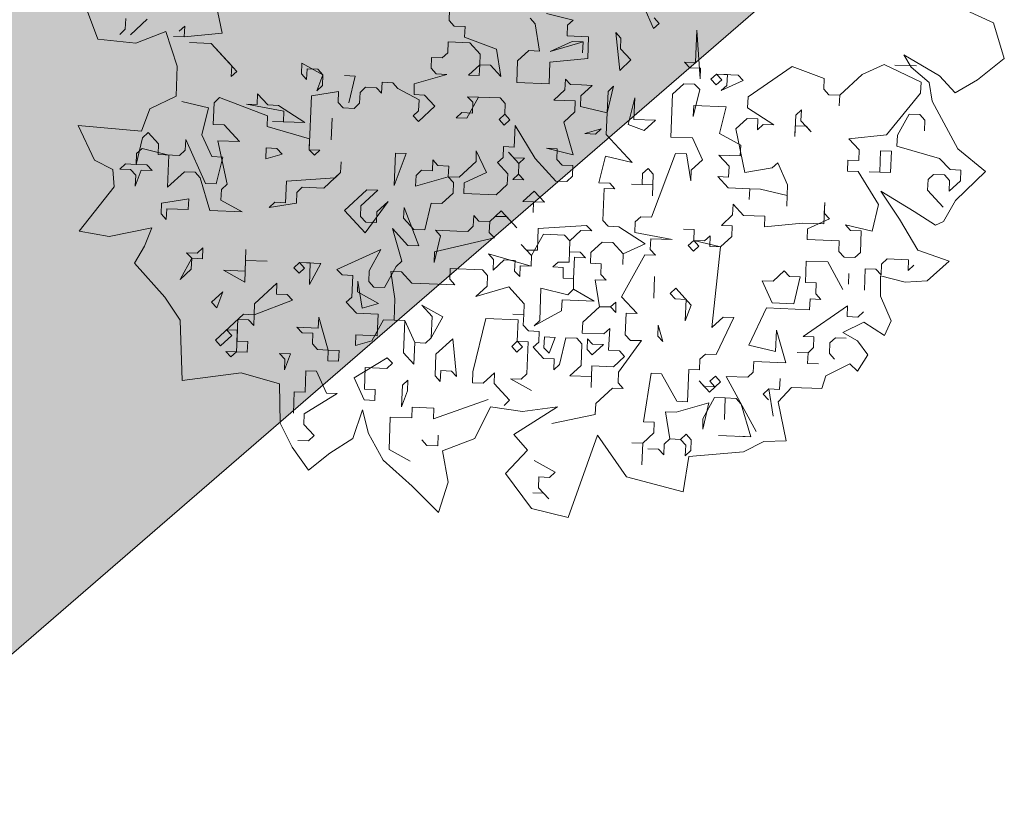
# Model space of a CAD drawing. Header units: metres. Extents: x -228 to 168, y -124 to 293.
# Tile 129 of 256: x 96.8 to 106.9, y 13.48 to 21.55. Entities that reach past the tile are written whole.
import ezdxf

# ---------------------------------------------------------------- set-up
doc = ezdxf.new("R2010")
doc.units = ezdxf.units.M
doc.header["$MEASUREMENT"] = 0
doc.layers.add('Bepflanzung.3 _ UMGEBUNG', color=7, linetype='Continuous')
doc.layers.add('Parzellen.3 _ UMGEBUNG', color=7, linetype='Continuous')

msp = doc.modelspace()

# ---------------------------------------------------------------- hatches: boundary and pattern name
at = {"layer": 'Parzellen.3 _ UMGEBUNG', "linetype": 'Continuous', "lineweight": 18, "true_color": 0xfafafa}
msp.add_hatch(color=7, dxfattribs=at).paths.add_polyline_path([(47.694, 42.785), (30.173, 58.442), (19.617, 46.778), (37.196, 30.916), (40.292, 34.516), (92.887, 11.728), (105.132, 22.32), (105.798, 26.383), (50.814, 46.449)])

# ---------------------------------------------------------------- linework, layer by layer
at = {"layer": 'Bepflanzung.3 _ UMGEBUNG', "color": 33, "linetype": 'Continuous', "lineweight": 18, "true_color": 0xa89c73}
for p, q in [((97.407, 21.87), (97.602, 21.349)), ((98.878, 21.41), (98.785, 21.856)), ((101.209, 21.65), (101.204, 21.539)), ((102.202, 21.61), (102.476, 21.544)), ((103.301, 21.456), (103.2, 21.682)), ((106.785, 21.516), (106.509, 21.643)), ((97.884, 21.449), (97.888, 21.56)), ((98.109, 21.551), (97.937, 21.392)), ((101.204, 21.539), (101.257, 21.482)), ((102.087, 21.504), (102.034, 21.562)), ((102.132, 21.226), (102.087, 21.504)), ((102.476, 21.544), (102.418, 21.491)), ((103.359, 21.509), (103.301, 21.456)), ((103.306, 21.567), (103.359, 21.509)), ((106.897, 21.148), (106.785, 21.516)), ((97.827, 21.396), (97.884, 21.449)), ((97.992, 21.305), (98.299, 21.425)), ((98.299, 21.425), (98.417, 21.071)), ((98.436, 21.428), (98.493, 21.481)), ((98.493, 21.481), (98.489, 21.37)), ((98.489, 21.37), (98.878, 21.41)), ((101.257, 21.482), (101.368, 21.478)), ((101.368, 21.478), (101.363, 21.367)), ((102.418, 21.491), (102.414, 21.381)), ((102.913, 21.417), (102.966, 21.359)), ((102.953, 21.028), (102.913, 21.417)), ((103.73, 21.108), (103.743, 21.439)), ((103.743, 21.439), (103.778, 20.94)), ((97.602, 21.349), (97.992, 21.305)), ((98.489, 21.37), (98.379, 21.375)), ((98.763, 21.304), (98.542, 21.313)), ((98.542, 21.313), (98.763, 21.304)), ((98.975, 21.075), (98.763, 21.304)), ((98.763, 21.304), (99.028, 21.017)), ((101.195, 21.319), (101.191, 21.208)), ((101.416, 21.31), (101.195, 21.319)), ((101.363, 21.367), (101.69, 21.244)), ((101.522, 21.195), (101.416, 21.31)), ((102.242, 21.222), (102.467, 21.324)), ((102.577, 21.319), (102.242, 21.222)), ((102.414, 21.381), (102.635, 21.372)), ((102.467, 21.324), (102.577, 21.319)), ((102.577, 21.319), (102.573, 21.209)), ((102.573, 21.209), (102.577, 21.319)), ((102.635, 21.372), (102.626, 21.151)), ((102.966, 21.359), (102.962, 21.249)), ((101.191, 21.208), (101.134, 21.155)), ((101.69, 21.244), (101.734, 20.966)), ((101.906, 21.125), (102.021, 21.231)), ((102.021, 21.231), (102.132, 21.226)), ((102.962, 21.249), (103.068, 21.134)), ((99.69, 20.991), (99.694, 21.102)), ((99.694, 21.102), (99.911, 20.982)), ((101.023, 21.16), (101.019, 21.049)), ((101.134, 21.155), (101.023, 21.16)), ((101.518, 21.085), (101.522, 21.195)), ((101.898, 20.904), (101.906, 21.125)), ((102.238, 21.112), (102.229, 20.891)), ((102.626, 21.151), (102.238, 21.112)), ((103.068, 21.134), (102.953, 21.028)), ((103.672, 21.055), (103.619, 21.112)), ((103.619, 21.112), (103.73, 21.108)), ((105.941, 21.059), (105.868, 21.186)), ((105.868, 21.186), (106.232, 20.97)), ((106.621, 20.932), (106.897, 21.148)), ((98.417, 21.071), (98.404, 20.762)), ((98.97, 20.964), (98.975, 21.075)), ((99.028, 21.017), (98.97, 20.964)), ((99.747, 21.044), (99.743, 20.934)), ((99.858, 21.04), (99.747, 21.044)), ((99.911, 20.982), (99.858, 21.04)), ((101.019, 21.049), (101.072, 20.992)), ((101.403, 20.979), (101.518, 21.085)), ((101.518, 21.085), (101.514, 20.974)), ((101.628, 21.08), (101.518, 21.085)), ((101.734, 20.966), (101.628, 21.08)), ((103.783, 21.05), (103.672, 21.055)), ((103.778, 20.94), (103.783, 21.05)), ((104.723, 21.069), (104.269, 20.755)), ((105.05, 20.945), (104.723, 21.069)), ((105.664, 21.087), (105.439, 20.985)), ((106.043, 20.906), (105.664, 21.087)), ((105.995, 21.074), (105.774, 21.082)), ((106.128, 20.905), (105.941, 21.059)), ((99.743, 20.934), (99.69, 20.991)), ((99.911, 20.982), (99.849, 20.819)), ((99.906, 20.872), (99.911, 20.982)), ((100.132, 20.974), (100.242, 20.969)), ((100.242, 20.969), (100.132, 20.974)), ((100.242, 20.969), (100.176, 20.696)), ((100.176, 20.696), (100.242, 20.969)), ((100.519, 20.906), (100.511, 20.793)), ((100.626, 20.899), (100.519, 20.906)), ((100.679, 20.842), (100.626, 20.899)), ((101.182, 20.987), (100.847, 20.89)), ((101.072, 20.992), (101.182, 20.987)), ((101.514, 20.974), (101.403, 20.979)), ((102.229, 20.891), (101.898, 20.904)), ((102.392, 20.829), (102.397, 20.939)), ((102.397, 20.939), (102.45, 20.882)), ((103.889, 20.936), (103.946, 20.989)), ((103.942, 20.878), (103.889, 20.936)), ((103.999, 20.931), (103.942, 20.878)), ((104.057, 20.984), (103.946, 20.989)), ((103.946, 20.989), (103.999, 20.931)), ((103.946, 20.989), (104.167, 20.98)), ((104.22, 20.923), (103.995, 20.821)), ((104.052, 20.874), (104.057, 20.984)), ((104.167, 20.98), (104.22, 20.923)), ((105.046, 20.835), (105.05, 20.945)), ((105.439, 20.985), (105.209, 20.773)), ((106.039, 20.795), (106.043, 20.906)), ((106.157, 20.713), (106.128, 20.905)), ((106.232, 20.97), (106.394, 20.797)), ((106.394, 20.797), (106.621, 20.932)), ((100.07, 20.81), (99.792, 20.766)), ((99.849, 20.819), (99.906, 20.872)), ((100.065, 20.7), (100.07, 20.81)), ((100.291, 20.802), (100.286, 20.691)), ((100.348, 20.855), (100.291, 20.802)), ((100.458, 20.85), (100.348, 20.855)), ((100.511, 20.793), (100.458, 20.85)), ((100.898, 20.725), (100.679, 20.842)), ((100.847, 20.89), (100.845, 20.782)), ((102.277, 20.723), (102.392, 20.829)), ((102.45, 20.882), (102.56, 20.878)), ((102.67, 20.873), (102.556, 20.767)), ((102.56, 20.878), (102.67, 20.873)), ((102.891, 20.865), (102.825, 20.591)), ((102.825, 20.591), (102.834, 20.812)), ((102.834, 20.812), (102.891, 20.865)), ((103.611, 20.891), (103.496, 20.785)), ((103.721, 20.887), (103.611, 20.891)), ((103.708, 20.556), (103.774, 20.83)), ((103.774, 20.83), (103.721, 20.887)), ((103.995, 20.821), (104.052, 20.874)), ((105.099, 20.777), (105.046, 20.835)), ((98.404, 20.762), (98.137, 20.632)), ((98.737, 20.642), (98.463, 20.708)), ((98.851, 20.748), (98.794, 20.695)), ((99.341, 20.563), (98.851, 20.748)), ((99.235, 20.677), (99.24, 20.788)), ((99.24, 20.788), (99.346, 20.673)), ((99.792, 20.766), (99.77, 20.214)), ((100.119, 20.643), (100.065, 20.7)), ((100.845, 20.782), (100.953, 20.775)), ((100.891, 20.612), (100.898, 20.725)), ((100.953, 20.775), (101.059, 20.661)), ((101.505, 20.754), (101.386, 20.537)), ((101.447, 20.701), (101.394, 20.758)), ((101.394, 20.758), (101.726, 20.745)), ((101.443, 20.59), (101.447, 20.701)), ((101.726, 20.745), (101.505, 20.754)), ((101.726, 20.745), (101.779, 20.687)), ((101.779, 20.687), (101.726, 20.745)), ((102.498, 20.714), (102.277, 20.723)), ((102.494, 20.604), (102.498, 20.714)), ((102.556, 20.767), (102.551, 20.657)), ((103.041, 20.472), (103.107, 20.746)), ((103.107, 20.746), (103.099, 20.525)), ((103.496, 20.785), (103.479, 20.344)), ((104.269, 20.755), (104.264, 20.645)), ((105.209, 20.773), (105.099, 20.777)), ((105.209, 20.773), (105.205, 20.663)), ((105.205, 20.663), (105.209, 20.773)), ((105.69, 20.367), (106.039, 20.795)), ((106.419, 20.222), (106.157, 20.713)), ((98.137, 20.632), (98.049, 20.404)), ((98.67, 20.368), (98.737, 20.642)), ((98.794, 20.695), (98.785, 20.474)), ((99.509, 20.611), (99.125, 20.682)), ((99.125, 20.682), (99.235, 20.677)), ((99.346, 20.673), (99.456, 20.669)), ((99.456, 20.669), (99.726, 20.492)), ((99.505, 20.501), (99.509, 20.611)), ((100.229, 20.638), (100.119, 20.643)), ((100.286, 20.691), (100.229, 20.638)), ((100.837, 20.562), (100.891, 20.612)), ((101.059, 20.661), (100.89, 20.504)), ((101.779, 20.687), (101.774, 20.577)), ((101.774, 20.577), (101.779, 20.687)), ((102.379, 20.498), (102.494, 20.604)), ((102.551, 20.657), (102.825, 20.591)), ((103.712, 20.666), (103.708, 20.556)), ((104.044, 20.653), (103.712, 20.666)), ((103.977, 20.379), (104.044, 20.653)), ((104.264, 20.645), (104.534, 20.468)), ((104.759, 20.57), (104.816, 20.623)), ((104.816, 20.623), (104.812, 20.512)), ((99.337, 20.452), (99.341, 20.563)), ((99.726, 20.492), (99.394, 20.505)), ((99.394, 20.505), (99.505, 20.501)), ((99.995, 20.316), (100.004, 20.537)), ((100.004, 20.537), (99.995, 20.316)), ((100.89, 20.504), (100.837, 20.562)), ((101.275, 20.542), (101.333, 20.595)), ((101.386, 20.537), (101.275, 20.542)), ((101.333, 20.595), (101.443, 20.59)), ((101.717, 20.524), (101.774, 20.577)), ((101.77, 20.467), (101.717, 20.524)), ((101.827, 20.52), (101.77, 20.467)), ((101.774, 20.577), (101.827, 20.52)), ((102.476, 20.162), (102.379, 20.498)), ((102.825, 20.591), (102.816, 20.37)), ((103.099, 20.525), (103.319, 20.516)), ((103.319, 20.516), (103.205, 20.41)), ((104.26, 20.534), (104.145, 20.428)), ((104.37, 20.53), (104.26, 20.534)), ((104.366, 20.419), (104.37, 20.53)), ((104.75, 20.349), (104.759, 20.57)), ((104.812, 20.512), (104.918, 20.398)), ((105.92, 20.579), (105.801, 20.363)), ((106.03, 20.575), (105.92, 20.579)), ((106.083, 20.517), (106.03, 20.575)), ((106.079, 20.407), (106.083, 20.517)), ((98.049, 20.404), (97.401, 20.463)), ((97.401, 20.463), (97.569, 20.108)), ((98.785, 20.474), (98.896, 20.47)), ((98.896, 20.47), (99.055, 20.298)), ((99.774, 20.325), (99.337, 20.452)), ((101.871, 20.242), (101.88, 20.462)), ((101.88, 20.462), (102.088, 20.123)), ((102.763, 20.427), (102.595, 20.379)), ((102.706, 20.374), (102.763, 20.427)), ((103.205, 20.41), (103.041, 20.472)), ((104.145, 20.428), (104.238, 19.982)), ((104.423, 20.472), (104.366, 20.419)), ((104.534, 20.468), (104.423, 20.472)), ((104.754, 20.459), (104.75, 20.349)), ((104.865, 20.455), (104.754, 20.459)), ((104.918, 20.398), (104.865, 20.455)), ((97.995, 20.063), (98.061, 20.337)), ((98.061, 20.337), (98.119, 20.39)), ((98.119, 20.39), (98.225, 20.275)), ((98.498, 20.209), (98.503, 20.32)), ((98.503, 20.32), (98.706, 19.869)), ((98.772, 20.143), (98.67, 20.368)), ((99.055, 20.298), (98.834, 20.306)), ((98.834, 20.306), (98.927, 19.861)), ((99.77, 20.214), (99.774, 20.325)), ((102.595, 20.379), (102.706, 20.374)), ((102.816, 20.37), (103.081, 20.083)), ((103.479, 20.344), (103.699, 20.335)), ((103.699, 20.335), (103.801, 20.11)), ((104.194, 20.26), (103.977, 20.379)), ((105.302, 20.327), (105.69, 20.367)), ((105.408, 20.212), (105.302, 20.327)), ((105.801, 20.363), (105.796, 20.252)), ((98.057, 20.227), (97.999, 20.174)), ((98.331, 20.16), (98.057, 20.227)), ((98.225, 20.275), (98.22, 20.165)), ((98.441, 20.156), (98.498, 20.209)), ((99.324, 20.121), (99.328, 20.232)), ((99.328, 20.232), (99.439, 20.227)), ((99.439, 20.227), (99.492, 20.17)), ((99.77, 20.214), (99.88, 20.21)), ((99.823, 20.157), (99.77, 20.214)), ((99.88, 20.21), (99.823, 20.157)), ((101.481, 20.094), (101.483, 20.202)), ((101.483, 20.202), (101.587, 19.979)), ((101.757, 20.136), (101.761, 20.246)), ((101.761, 20.246), (101.871, 20.242)), ((102.313, 20.224), (102.203, 20.229)), ((102.203, 20.229), (102.476, 20.162)), ((102.309, 20.114), (102.313, 20.224)), ((104.189, 20.15), (104.194, 20.26)), ((105.404, 20.102), (105.408, 20.212)), ((105.62, 19.983), (105.629, 20.204)), ((105.629, 20.204), (105.739, 20.199)), ((105.739, 20.199), (105.73, 19.979)), ((105.796, 20.252), (106.234, 20.124)), ((106.705, 19.992), (106.419, 20.222)), ((97.569, 20.108), (97.755, 20.012)), ((97.999, 20.174), (97.995, 20.063)), ((98.22, 20.165), (98.441, 20.156)), ((98.318, 19.829), (98.331, 20.16)), ((98.883, 20.139), (98.772, 20.143)), ((98.816, 19.865), (98.883, 20.139)), ((99.492, 20.17), (99.324, 20.121)), ((100.092, 19.98), (100.097, 20.091)), ((100.097, 20.091), (100.092, 19.98)), ((100.64, 19.848), (100.653, 20.179)), ((100.763, 20.175), (100.64, 19.848)), ((100.653, 20.179), (100.763, 20.175)), ((101.033, 19.998), (101.037, 20.109)), ((101.037, 20.109), (101.09, 20.051)), ((101.306, 19.932), (101.481, 20.094)), ((101.699, 20.083), (101.757, 20.136)), ((101.92, 20.074), (101.814, 20.189)), ((101.814, 20.189), (101.867, 20.131)), ((101.867, 20.131), (101.977, 20.127)), ((101.977, 20.127), (101.92, 20.074)), ((102.088, 20.123), (102.3, 19.893)), ((102.362, 20.056), (102.309, 20.114)), ((102.808, 20.149), (102.741, 19.876)), ((103.081, 20.083), (102.808, 20.149)), ((103.527, 20.176), (103.28, 19.523)), ((103.638, 20.172), (103.527, 20.176)), ((103.682, 19.894), (103.638, 20.172)), ((103.801, 20.11), (103.686, 20.004)), ((104.075, 20.044), (103.969, 20.159)), ((103.969, 20.159), (104.189, 20.15)), ((105.289, 19.996), (105.293, 20.106)), ((105.293, 20.106), (105.404, 20.102)), ((106.234, 20.124), (106.34, 20.01)), ((97.755, 20.012), (97.771, 19.834)), ((97.827, 20.015), (97.885, 20.068)), ((97.938, 20.01), (97.827, 20.015)), ((97.885, 20.068), (97.995, 20.063)), ((97.991, 19.953), (97.938, 20.01)), ((98.048, 20.006), (97.986, 19.842)), ((97.995, 20.063), (98.106, 20.059)), ((98.159, 20.001), (98.048, 20.006)), ((98.106, 20.059), (98.159, 20.001)), ((100.865, 19.95), (100.922, 20.003)), ((100.922, 20.003), (101.033, 19.998)), ((101.09, 20.051), (101.2, 20.047)), ((101.2, 20.047), (101.196, 19.937)), ((101.805, 19.968), (101.699, 20.083)), ((101.92, 20.074), (101.916, 19.963)), ((101.916, 19.963), (101.92, 20.074)), ((102.472, 20.052), (102.362, 20.056)), ((102.468, 19.942), (102.472, 20.052)), ((103.187, 19.969), (103.245, 20.022)), ((103.245, 20.022), (103.298, 19.964)), ((103.686, 20.004), (103.682, 19.894)), ((104.07, 19.934), (104.075, 20.044)), ((104.238, 19.982), (104.516, 20.027)), ((104.516, 20.027), (104.574, 20.08)), ((104.574, 20.08), (104.675, 19.854)), ((105.399, 19.992), (105.289, 19.996)), ((105.607, 19.652), (105.399, 19.992)), ((106.34, 20.01), (106.45, 20.005)), ((106.397, 19.694), (106.705, 19.992)), ((106.45, 20.005), (106.446, 19.895)), ((97.986, 19.842), (97.991, 19.953)), ((98.49, 19.988), (98.318, 19.829)), ((98.6, 19.984), (98.49, 19.988)), ((98.653, 19.927), (98.6, 19.984)), ((98.75, 19.591), (98.653, 19.927)), ((99.527, 19.671), (99.536, 19.892)), ((99.536, 19.892), (100.035, 19.927)), ((100.092, 19.98), (99.92, 19.821)), ((100.035, 19.927), (100.092, 19.98)), ((100.861, 19.839), (100.865, 19.95)), ((101.196, 19.937), (100.861, 19.839)), ((101.249, 19.879), (101.196, 19.937)), ((101.196, 19.937), (101.306, 19.932)), ((101.587, 19.979), (101.36, 19.875)), ((101.801, 19.857), (101.805, 19.968)), ((101.858, 19.91), (101.916, 19.963)), ((101.969, 19.906), (101.858, 19.91)), ((101.916, 19.963), (101.969, 19.906)), ((102.3, 19.893), (102.41, 19.889)), ((102.41, 19.889), (102.468, 19.942)), ((103.183, 19.858), (103.187, 19.969)), ((103.298, 19.964), (103.289, 19.743)), ((104.066, 19.823), (103.96, 19.938)), ((103.96, 19.938), (104.07, 19.934)), ((105.73, 19.979), (105.51, 19.987)), ((105.51, 19.987), (105.62, 19.983)), ((106.115, 19.908), (106.11, 19.798)), ((106.172, 19.961), (106.115, 19.908)), ((106.282, 19.957), (106.172, 19.961)), ((106.335, 19.899), (106.282, 19.957)), ((106.331, 19.789), (106.335, 19.899)), ((106.446, 19.895), (106.331, 19.789)), ((97.771, 19.834), (97.411, 19.379)), ((98.706, 19.869), (98.816, 19.865)), ((98.869, 19.808), (98.865, 19.697)), ((98.927, 19.861), (98.869, 19.808)), ((99.699, 19.83), (99.642, 19.777)), ((99.92, 19.821), (99.699, 19.83)), ((100.132, 19.592), (100.362, 19.804)), ((100.472, 19.799), (100.3, 19.64)), ((100.362, 19.804), (100.472, 19.799)), ((101.245, 19.769), (101.249, 19.879)), ((101.36, 19.875), (101.355, 19.765)), ((101.686, 19.751), (101.801, 19.857)), ((101.96, 19.685), (102.075, 19.791)), ((102.075, 19.791), (102.181, 19.677)), ((102.741, 19.876), (102.852, 19.871)), ((102.794, 19.818), (102.781, 19.487)), ((102.905, 19.814), (102.794, 19.818)), ((102.852, 19.871), (102.905, 19.814)), ((103.293, 19.854), (103.073, 19.862)), ((103.073, 19.862), (103.183, 19.858)), ((103.289, 19.743), (103.293, 19.854)), ((104.287, 19.814), (104.066, 19.823)), ((104.287, 19.814), (104.282, 19.704)), ((104.282, 19.704), (104.287, 19.814)), ((104.397, 19.81), (104.287, 19.814)), ((104.671, 19.744), (104.397, 19.81)), ((104.675, 19.854), (104.667, 19.634)), ((105.822, 19.503), (105.632, 19.789)), ((105.632, 19.789), (105.972, 19.582)), ((106.11, 19.798), (106.269, 19.626)), ((98.256, 19.666), (98.534, 19.71)), ((98.534, 19.71), (98.53, 19.6)), ((98.865, 19.697), (99.081, 19.578)), ((99.642, 19.777), (99.638, 19.667)), ((101.13, 19.663), (101.245, 19.769)), ((101.355, 19.765), (101.686, 19.751)), ((104.667, 19.634), (104.671, 19.744)), ((106.274, 19.477), (106.397, 19.694)), ((98.251, 19.556), (98.256, 19.666)), ((98.309, 19.609), (98.304, 19.498)), ((98.53, 19.6), (98.309, 19.609)), ((99.081, 19.578), (98.75, 19.591)), ((99.36, 19.622), (99.417, 19.675)), ((99.638, 19.667), (99.36, 19.622)), ((99.417, 19.675), (99.527, 19.671)), ((100.344, 19.362), (100.132, 19.592)), ((100.3, 19.64), (100.296, 19.53)), ((100.578, 19.685), (100.344, 19.362)), ((100.463, 19.579), (100.578, 19.685)), ((100.742, 19.623), (100.737, 19.513)), ((100.892, 19.23), (100.742, 19.623)), ((100.954, 19.393), (101.02, 19.667)), ((101.02, 19.667), (101.13, 19.663)), ((101.62, 19.478), (101.738, 19.586)), ((101.738, 19.586), (101.897, 19.414)), ((102.07, 19.681), (101.96, 19.685)), ((102.07, 19.681), (102.066, 19.571)), ((102.066, 19.571), (102.07, 19.681)), ((102.181, 19.677), (102.07, 19.681)), ((104.11, 19.545), (104.115, 19.655)), ((104.115, 19.655), (104.221, 19.541)), ((105.046, 19.453), (105.055, 19.674)), ((105.055, 19.674), (105.051, 19.563)), ((105.541, 19.378), (105.607, 19.652)), ((98.304, 19.498), (98.251, 19.556)), ((100.296, 19.53), (100.349, 19.473)), ((100.459, 19.468), (100.463, 19.579)), ((100.737, 19.513), (100.843, 19.398)), ((101.452, 19.429), (101.457, 19.539)), ((101.457, 19.539), (101.51, 19.482)), ((101.678, 19.531), (101.62, 19.478)), ((101.791, 19.529), (101.678, 19.531)), ((101.897, 19.414), (101.791, 19.529)), ((102.781, 19.487), (102.834, 19.43)), ((103.17, 19.527), (103.112, 19.474)), ((103.28, 19.523), (103.17, 19.527)), ((103.996, 19.439), (104.11, 19.545)), ((104.221, 19.541), (104.441, 19.532)), ((104.441, 19.532), (104.437, 19.422)), ((105.104, 19.506), (104.879, 19.404)), ((105.051, 19.563), (105.104, 19.506)), ((106.011, 19.185), (105.822, 19.503)), ((105.972, 19.582), (106.191, 19.442)), ((97.72, 19.324), (98.157, 19.415)), ((98.157, 19.415), (98.08, 19.225)), ((100.349, 19.473), (100.459, 19.468)), ((100.72, 19.071), (100.622, 19.407)), ((100.622, 19.407), (100.781, 19.234)), ((100.843, 19.398), (100.954, 19.393)), ((101.064, 19.389), (101.285, 19.38)), ((101.117, 19.332), (101.064, 19.389)), ((101.395, 19.376), (101.452, 19.429)), ((101.51, 19.482), (101.62, 19.478)), ((101.62, 19.478), (101.616, 19.367)), ((102.109, 19.185), (102.118, 19.406)), ((102.118, 19.406), (102.614, 19.438)), ((102.556, 19.385), (102.441, 19.279)), ((102.667, 19.381), (102.556, 19.385)), ((102.614, 19.438), (102.667, 19.381)), ((102.834, 19.43), (102.945, 19.425)), ((102.945, 19.425), (103.214, 19.249)), ((103.112, 19.474), (103.108, 19.364)), ((103.717, 19.395), (103.607, 19.399)), ((103.607, 19.399), (103.717, 19.395)), ((103.713, 19.284), (103.717, 19.395)), ((103.717, 19.395), (103.713, 19.284)), ((104.106, 19.435), (103.996, 19.439)), ((104.102, 19.324), (104.106, 19.435)), ((104.437, 19.422), (104.826, 19.462)), ((104.826, 19.462), (105.046, 19.453)), ((104.879, 19.404), (104.874, 19.294)), ((105.32, 19.387), (105.267, 19.444)), ((105.267, 19.444), (105.541, 19.378)), ((105.43, 19.382), (105.32, 19.387)), ((106.191, 19.442), (106.274, 19.477)), ((97.411, 19.379), (97.72, 19.324)), ((101.051, 19.058), (101.117, 19.332)), ((101.669, 19.31), (101.055, 19.168)), ((101.285, 19.38), (101.395, 19.376)), ((101.616, 19.367), (101.669, 19.31)), ((102.171, 19.348), (102.049, 19.129)), ((102.388, 19.337), (102.171, 19.348)), ((102.441, 19.279), (102.388, 19.337)), ((103.108, 19.364), (103.492, 19.293)), ((103.272, 19.302), (103.267, 19.191)), ((103.492, 19.293), (103.272, 19.302)), ((103.656, 19.231), (103.713, 19.284)), ((103.987, 19.218), (103.713, 19.284)), ((103.713, 19.284), (103.766, 19.227)), ((103.713, 19.284), (103.823, 19.28)), ((103.823, 19.28), (103.881, 19.333)), ((103.881, 19.333), (103.876, 19.223)), ((103.987, 19.218), (104.102, 19.324)), ((104.874, 19.294), (105.205, 19.281)), ((105.422, 19.162), (105.43, 19.382)), ((98.08, 19.225), (97.979, 19.05)), ((98.622, 19.154), (98.68, 19.207)), ((98.68, 19.207), (98.676, 19.097)), ((99.113, 18.969), (99.121, 19.19)), ((99.121, 19.19), (99.117, 19.079)), ((100.053, 18.987), (100.503, 19.19)), ((100.503, 19.19), (100.384, 18.974)), ((100.781, 19.234), (100.892, 19.23)), ((102.049, 19.129), (101.943, 19.244)), ((101.943, 19.244), (101.996, 19.186)), ((101.996, 19.186), (102.109, 19.185)), ((102.436, 19.061), (102.441, 19.279)), ((102.441, 19.279), (102.437, 19.169)), ((102.773, 19.266), (102.658, 19.16)), ((102.883, 19.262), (102.773, 19.266)), ((102.989, 19.147), (102.883, 19.262)), ((103.214, 19.249), (102.989, 19.147)), ((103.267, 19.191), (103.32, 19.134)), ((103.709, 19.174), (103.656, 19.231)), ((103.766, 19.227), (103.709, 19.174)), ((103.876, 19.223), (103.987, 19.218)), ((103.899, 18.393), (103.987, 19.218)), ((105.205, 19.281), (105.201, 19.17)), ((106.332, 19.07), (106.011, 19.185)), ((98.565, 19.101), (98.446, 18.885)), ((98.565, 19.101), (98.512, 19.158)), ((98.512, 19.158), (98.622, 19.154)), ((98.561, 18.991), (98.565, 19.101)), ((98.676, 19.097), (98.565, 19.101)), ((101.055, 19.168), (101.051, 19.058)), ((101.66, 19.089), (101.607, 19.147)), ((101.607, 19.147), (102.044, 19.019)), ((101.656, 18.979), (101.66, 19.089)), ((101.77, 19.085), (101.656, 18.979)), ((101.881, 19.08), (101.77, 19.085)), ((102.049, 19.129), (102.044, 19.019)), ((102.044, 19.019), (102.049, 19.129)), ((102.437, 19.169), (102.547, 19.165)), ((102.49, 19.112), (102.481, 18.891)), ((102.601, 19.107), (102.49, 19.112)), ((102.547, 19.165), (102.601, 19.107)), ((102.658, 19.16), (102.654, 19.05)), ((103.21, 19.138), (102.972, 18.706)), ((102.989, 19.147), (102.985, 19.037)), ((102.985, 19.037), (102.989, 19.147)), ((103.32, 19.134), (103.21, 19.138)), ((105.201, 19.17), (105.254, 19.113)), ((105.254, 19.113), (105.364, 19.109)), ((105.364, 19.109), (105.422, 19.162)), ((105.695, 19.096), (105.638, 19.042)), ((105.916, 19.087), (105.695, 19.096)), ((105.912, 18.976), (105.916, 19.087)), ((97.979, 19.05), (98.288, 18.704)), ((98.446, 18.885), (98.561, 18.991)), ((99.117, 19.079), (99.108, 18.858)), ((99.117, 19.079), (99.338, 19.07)), ((99.338, 19.07), (99.117, 19.079)), ((99.612, 19.004), (99.669, 19.057)), ((99.665, 18.947), (99.612, 19.004)), ((99.722, 19), (99.665, 18.947)), ((99.669, 19.057), (99.722, 19)), ((99.669, 19.057), (99.89, 19.049)), ((99.779, 19.053), (99.669, 19.057)), ((99.771, 18.832), (99.779, 19.053)), ((99.89, 19.049), (99.771, 18.832)), ((100.106, 18.93), (100.053, 18.987)), ((100.543, 18.802), (100.662, 19.018)), ((100.662, 19.018), (100.72, 19.071)), ((101.214, 18.996), (101.21, 18.886)), ((101.545, 18.983), (101.214, 18.996)), ((101.598, 18.926), (101.545, 18.983)), ((101.876, 18.97), (101.881, 19.08)), ((101.934, 19.023), (101.93, 18.913)), ((102.044, 19.019), (101.934, 19.023)), ((102.268, 19.013), (102.322, 19.063)), ((102.375, 19.006), (102.268, 19.013)), ((102.322, 19.063), (102.436, 19.061)), ((102.374, 18.898), (102.375, 19.006)), ((102.654, 19.05), (102.764, 19.046)), ((102.764, 19.046), (102.76, 18.935)), ((104.865, 19.073), (104.857, 18.852)), ((105.086, 19.064), (104.865, 19.073)), ((105.241, 18.782), (105.086, 19.064)), ((105.47, 18.994), (105.462, 18.773)), ((105.581, 18.989), (105.47, 18.994)), ((105.634, 18.932), (105.581, 18.989)), ((105.638, 19.042), (105.634, 18.932)), ((105.969, 19.029), (105.912, 18.976)), ((106.107, 18.871), (106.332, 19.07)), ((99.108, 18.858), (98.892, 18.978)), ((98.892, 18.978), (99.113, 18.969)), ((100.216, 18.925), (100.106, 18.93)), ((100.208, 18.704), (100.216, 18.925)), ((100.384, 18.974), (100.38, 18.863)), ((100.715, 18.961), (100.605, 18.965)), ((100.605, 18.965), (100.649, 18.687)), ((100.821, 18.846), (100.715, 18.961)), ((101.21, 18.886), (101.263, 18.829)), ((101.594, 18.815), (101.598, 18.926)), ((101.93, 18.913), (101.876, 18.97)), ((102.481, 18.891), (102.374, 18.898)), ((102.48, 18.783), (102.481, 18.891)), ((102.481, 18.891), (102.48, 18.783)), ((102.813, 18.878), (102.702, 18.882)), ((102.702, 18.882), (102.746, 18.604)), ((102.76, 18.935), (102.813, 18.878)), ((103.303, 18.693), (103.311, 18.913)), ((103.311, 18.913), (103.303, 18.693)), ((104.526, 18.865), (104.64, 18.971)), ((104.64, 18.971), (104.693, 18.914)), ((104.693, 18.914), (104.804, 18.91)), ((104.804, 18.91), (104.738, 18.636)), ((105.303, 18.945), (105.298, 18.835)), ((105.628, 18.712), (105.628, 18.922)), ((105.628, 18.922), (105.882, 18.857)), ((99.21, 18.633), (99.439, 18.845)), ((99.439, 18.845), (99.435, 18.735)), ((100.269, 18.868), (100.265, 18.757)), ((100.314, 18.59), (100.269, 18.868)), ((100.38, 18.863), (100.433, 18.806)), ((100.433, 18.806), (100.543, 18.802)), ((101.263, 18.829), (100.821, 18.846)), ((101.479, 18.709), (101.594, 18.815)), ((101.815, 18.807), (101.479, 18.709)), ((101.974, 18.635), (101.815, 18.807)), ((102.133, 18.462), (102.146, 18.794)), ((102.146, 18.794), (102.42, 18.728)), ((102.42, 18.728), (102.48, 18.783)), ((102.48, 18.783), (102.693, 18.661)), ((103.47, 18.741), (103.528, 18.794)), ((103.528, 18.794), (103.687, 18.622)), ((104.517, 18.645), (104.415, 18.87)), ((104.415, 18.87), (104.526, 18.865)), ((104.857, 18.852), (104.967, 18.848)), ((104.967, 18.848), (104.963, 18.738)), ((105.882, 18.857), (106.107, 18.871)), ((98.288, 18.704), (98.448, 18.467)), ((98.768, 18.651), (98.883, 18.757)), ((98.883, 18.757), (98.821, 18.593)), ((99.435, 18.735), (99.545, 18.731)), ((99.545, 18.731), (99.598, 18.673)), ((100.15, 18.651), (100.208, 18.704)), ((100.265, 18.757), (100.481, 18.638)), ((100.649, 18.687), (100.641, 18.466)), ((102.972, 18.706), (103.131, 18.534)), ((103.523, 18.684), (103.47, 18.741)), ((103.634, 18.68), (103.523, 18.684)), ((103.625, 18.459), (103.634, 18.68)), ((104.905, 18.685), (104.901, 18.574)), ((105.016, 18.68), (104.905, 18.685)), ((104.963, 18.738), (105.016, 18.68)), ((105.736, 18.461), (105.628, 18.712)), ((98.821, 18.593), (98.768, 18.651)), ((99.598, 18.673), (99.206, 18.523)), ((99.206, 18.523), (99.21, 18.633)), ((100.256, 18.537), (100.15, 18.651)), ((100.481, 18.638), (100.314, 18.59)), ((101.029, 18.506), (100.923, 18.621)), ((100.923, 18.621), (101.139, 18.502)), ((101.969, 18.524), (101.974, 18.635)), ((102.362, 18.674), (102.358, 18.564)), ((102.693, 18.661), (102.362, 18.674)), ((102.746, 18.604), (102.574, 18.445)), ((102.746, 18.604), (102.86, 18.602)), ((102.86, 18.602), (102.746, 18.604)), ((102.86, 18.602), (102.914, 18.653)), ((102.913, 18.545), (102.86, 18.602)), ((102.914, 18.653), (102.913, 18.545)), ((103.687, 18.622), (103.625, 18.459)), ((104.459, 18.592), (104.279, 18.212)), ((104.901, 18.574), (104.459, 18.592)), ((104.738, 18.636), (104.517, 18.645)), ((104.835, 18.3), (105.29, 18.614)), ((105.29, 18.614), (105.285, 18.504)), ((98.808, 18.262), (99.095, 18.527)), ((99.095, 18.527), (99.206, 18.523)), ((99.206, 18.523), (99.201, 18.413)), ((99.863, 18.386), (99.868, 18.497)), ((99.868, 18.497), (99.965, 18.161)), ((100.477, 18.528), (100.256, 18.537)), ((100.468, 18.307), (100.477, 18.528)), ((101.02, 18.285), (101.029, 18.506)), ((101.139, 18.502), (101.02, 18.285)), ((101.581, 18.484), (101.449, 17.937)), ((101.912, 18.471), (101.581, 18.484)), ((101.969, 18.524), (101.859, 18.529)), ((101.859, 18.529), (101.969, 18.524)), ((101.965, 18.414), (101.969, 18.524)), ((102.358, 18.564), (102.075, 18.409)), ((103.02, 18.538), (103.011, 18.317)), ((103.131, 18.534), (103.02, 18.538)), ((104.014, 18.499), (103.899, 18.393)), ((103.943, 18.115), (104.124, 18.494)), ((104.124, 18.494), (104.014, 18.499)), ((105.285, 18.504), (105.396, 18.499)), ((105.396, 18.499), (105.453, 18.552)), ((98.448, 18.467), (98.468, 17.848)), ((99.038, 18.474), (99.029, 18.253)), ((99.148, 18.47), (99.038, 18.474)), ((99.201, 18.413), (99.148, 18.47)), ((99.696, 18.338), (99.643, 18.395)), ((99.643, 18.395), (99.863, 18.386)), ((100.53, 18.471), (100.411, 18.254)), ((100.751, 18.462), (100.53, 18.471)), ((100.641, 18.466), (100.751, 18.462)), ((100.738, 18.131), (100.751, 18.462)), ((100.751, 18.462), (100.853, 18.237)), ((101.903, 18.25), (101.912, 18.471)), ((102.018, 18.356), (101.965, 18.414)), ((102.075, 18.409), (102.133, 18.462)), ((102.574, 18.445), (102.57, 18.335)), ((102.791, 18.326), (102.851, 18.382)), ((102.851, 18.382), (102.839, 18.158)), ((103.343, 18.304), (103.347, 18.414)), ((103.347, 18.414), (103.396, 18.247)), ((105.241, 18.34), (105.455, 18.448)), ((105.455, 18.448), (105.67, 18.308)), ((105.67, 18.308), (105.736, 18.461)), ((98.976, 18.311), (98.861, 18.205)), ((99.033, 18.364), (98.923, 18.368)), ((98.923, 18.368), (98.976, 18.311)), ((99.025, 18.143), (99.033, 18.364)), ((99.806, 18.333), (99.696, 18.338)), ((99.802, 18.223), (99.806, 18.333)), ((100.243, 18.206), (100.248, 18.316)), ((100.248, 18.316), (100.468, 18.307)), ((100.963, 18.232), (101.02, 18.285)), ((101.02, 18.285), (100.963, 18.232)), ((101.069, 18.118), (101.241, 18.277)), ((101.241, 18.277), (101.281, 17.888)), ((102.128, 18.352), (102.018, 18.356)), ((102.124, 18.242), (102.128, 18.352)), ((102.177, 18.184), (102.181, 18.295)), ((102.181, 18.295), (102.292, 18.29)), ((102.292, 18.29), (102.23, 18.127)), ((102.402, 18.286), (102.336, 18.012)), ((102.513, 18.282), (102.402, 18.286)), ((102.566, 18.224), (102.513, 18.282)), ((102.57, 18.335), (102.791, 18.326)), ((102.619, 18.167), (102.623, 18.277)), ((102.623, 18.277), (102.676, 18.22)), ((103.011, 18.317), (103.064, 18.26)), ((103.396, 18.247), (103.343, 18.304)), ((104.552, 18.146), (104.561, 18.366)), ((104.561, 18.366), (104.658, 18.031)), ((104.945, 18.296), (104.835, 18.3)), ((104.941, 18.186), (104.945, 18.296)), ((105.166, 18.287), (105.109, 18.234)), ((105.276, 18.283), (105.166, 18.287)), ((105.393, 18.256), (105.241, 18.34)), ((98.861, 18.205), (98.808, 18.262)), ((99.029, 18.253), (99.139, 18.249)), ((99.139, 18.249), (99.135, 18.139)), ((99.855, 18.166), (99.802, 18.223)), ((100.411, 18.254), (100.243, 18.206)), ((100.853, 18.237), (100.844, 18.016)), ((100.853, 18.237), (100.963, 18.232)), ((100.963, 18.232), (100.853, 18.237)), ((101.846, 18.197), (101.903, 18.25)), ((101.899, 18.14), (101.846, 18.197)), ((101.956, 18.193), (101.899, 18.14)), ((102.014, 18.246), (101.903, 18.25)), ((101.903, 18.25), (101.956, 18.193)), ((102.001, 17.915), (102.014, 18.246)), ((102.067, 18.189), (102.124, 18.242)), ((102.173, 18.074), (102.067, 18.189)), ((102.23, 18.127), (102.177, 18.184)), ((102.557, 18.003), (102.566, 18.224)), ((102.786, 18.216), (102.672, 18.11)), ((102.676, 18.22), (102.786, 18.216)), ((103.178, 18.258), (102.941, 17.933)), ((103.064, 18.26), (103.178, 18.258)), ((104.279, 18.212), (104.552, 18.146)), ((104.884, 18.133), (104.941, 18.186)), ((105.109, 18.234), (105.104, 18.124)), ((105.496, 18.113), (105.393, 18.256)), ((98.967, 18.09), (98.914, 18.147)), ((98.914, 18.147), (99.025, 18.143)), ((99.025, 18.143), (98.967, 18.09)), ((99.135, 18.139), (99.025, 18.143)), ((99.466, 18.126), (99.577, 18.121)), ((99.519, 18.068), (99.466, 18.126)), ((99.577, 18.121), (99.515, 17.958)), ((99.965, 18.161), (99.855, 18.166)), ((99.961, 18.051), (99.965, 18.161)), ((99.965, 18.161), (100.076, 18.157)), ((100.076, 18.157), (100.071, 18.046)), ((100.23, 17.874), (100.57, 18.082)), ((100.57, 18.082), (100.623, 18.025)), ((100.844, 18.016), (100.738, 18.131)), ((101.06, 17.897), (101.069, 18.118)), ((102.283, 18.07), (102.173, 18.074)), ((102.672, 18.11), (102.619, 18.167)), ((102.839, 18.158), (102.95, 18.154)), ((103.003, 18.096), (102.888, 17.99)), ((102.95, 18.154), (103.003, 18.096)), ((103.775, 18.066), (103.833, 18.119)), ((103.833, 18.119), (103.943, 18.115)), ((104.884, 18.133), (104.773, 18.137)), ((104.773, 18.137), (104.884, 18.133)), ((104.879, 18.022), (104.884, 18.133)), ((105.104, 18.124), (105.157, 18.067)), ((105.391, 17.943), (105.496, 18.113)), ((99.515, 17.958), (99.519, 18.068)), ((100.071, 18.046), (99.961, 18.051)), ((100.345, 17.98), (100.336, 17.76)), ((100.566, 17.972), (100.345, 17.98)), ((100.623, 18.025), (100.566, 17.972)), ((102.279, 17.959), (102.283, 18.07)), ((102.336, 18.012), (102.279, 17.959)), ((102.442, 17.897), (102.557, 18.003)), ((102.667, 17.999), (102.659, 17.778)), ((102.888, 17.99), (102.667, 17.999)), ((103.771, 17.956), (103.775, 18.066)), ((104.327, 18.044), (104.323, 17.934)), ((104.658, 18.031), (104.327, 18.044)), ((104.99, 18.018), (104.879, 18.022)), ((105.068, 17.897), (105.314, 18.019)), ((105.314, 18.019), (105.391, 17.943)), ((98.468, 17.848), (99.073, 17.928)), ((99.073, 17.928), (99.466, 17.813)), ((99.727, 17.728), (99.736, 17.949)), ((99.736, 17.949), (99.846, 17.945)), ((99.846, 17.945), (99.948, 17.72)), ((100.332, 17.649), (100.23, 17.874)), ((101.113, 17.839), (101.06, 17.897)), ((101.118, 17.95), (101.113, 17.839)), ((101.228, 17.945), (101.118, 17.95)), ((101.281, 17.888), (101.228, 17.945)), ((101.449, 17.937), (101.444, 17.826)), ((101.555, 17.822), (101.669, 17.928)), ((101.669, 17.928), (101.665, 17.818)), ((101.943, 17.862), (102.001, 17.915)), ((102.663, 17.889), (102.442, 17.897)), ((102.659, 17.778), (102.663, 17.889)), ((102.941, 17.933), (102.937, 17.823)), ((103.197, 17.425), (103.275, 17.923)), ((103.275, 17.923), (103.383, 17.916)), ((103.383, 17.916), (103.54, 17.636)), ((103.648, 17.629), (103.661, 17.96)), ((103.661, 17.96), (103.771, 17.956)), ((103.877, 17.841), (103.934, 17.894)), ((103.934, 17.894), (103.987, 17.836)), ((104.266, 17.881), (104.045, 17.889)), ((104.045, 17.889), (104.354, 17.324)), ((104.323, 17.934), (104.266, 17.881)), ((105.025, 17.767), (105.068, 17.897)), ((99.466, 17.813), (99.473, 17.41)), ((100.716, 17.579), (100.725, 17.8)), ((100.725, 17.8), (100.782, 17.853)), ((100.782, 17.853), (100.778, 17.742)), ((101.444, 17.826), (101.555, 17.822)), ((101.665, 17.818), (101.824, 17.646)), ((102.049, 17.747), (101.833, 17.866)), ((101.833, 17.866), (101.943, 17.862)), ((102.879, 17.77), (102.707, 17.611)), ((102.99, 17.765), (102.879, 17.77)), ((102.937, 17.823), (102.99, 17.765)), ((103.873, 17.73), (103.767, 17.845)), ((103.767, 17.845), (103.82, 17.788)), ((103.82, 17.788), (103.93, 17.783)), ((103.987, 17.836), (103.873, 17.73)), ((103.93, 17.783), (103.877, 17.841)), ((104.577, 17.628), (104.716, 17.777)), ((104.592, 17.757), (104.597, 17.868)), ((104.716, 17.777), (105.025, 17.767)), ((99.608, 17.512), (99.617, 17.733)), ((99.617, 17.733), (99.727, 17.728)), ((100.058, 17.715), (99.718, 17.508)), ((99.948, 17.72), (100.058, 17.715)), ((100.336, 17.76), (100.447, 17.755)), ((100.447, 17.755), (100.442, 17.645)), ((100.778, 17.742), (100.716, 17.579)), ((103.926, 17.673), (103.807, 17.457)), ((104.036, 17.669), (103.926, 17.673)), ((104.036, 17.669), (104.027, 17.448)), ((104.027, 17.448), (104.036, 17.669)), ((104.146, 17.664), (104.036, 17.669)), ((104.425, 17.709), (104.482, 17.762)), ((104.478, 17.651), (104.425, 17.709)), ((104.482, 17.762), (104.592, 17.757)), ((104.482, 17.762), (104.526, 17.483)), ((100.442, 17.645), (100.332, 17.649)), ((100.826, 17.574), (100.822, 17.464)), ((101.047, 17.566), (100.826, 17.574)), ((101.603, 17.654), (101.043, 17.455)), ((101.467, 17.254), (101.627, 17.579)), ((101.627, 17.579), (101.958, 17.529)), ((101.824, 17.646), (101.767, 17.593)), ((102.317, 17.577), (101.869, 17.295)), ((101.958, 17.529), (102.317, 17.577)), ((102.707, 17.611), (102.703, 17.5)), ((103.868, 17.62), (103.533, 17.523)), ((103.54, 17.636), (103.648, 17.629)), ((103.805, 17.349), (103.868, 17.62)), ((104.199, 17.607), (104.146, 17.664)), ((104.297, 17.271), (104.199, 17.607)), ((104.659, 17.23), (104.577, 17.628)), ((99.718, 17.508), (99.714, 17.397)), ((100.216, 17.253), (100.316, 17.547)), ((100.316, 17.547), (100.376, 17.305)), ((100.601, 17.473), (100.588, 17.142)), ((100.822, 17.464), (100.601, 17.473)), ((101.043, 17.455), (101.047, 17.566)), ((102.703, 17.5), (102.257, 17.407)), ((103.533, 17.523), (103.422, 17.527)), ((103.422, 17.527), (103.467, 17.249)), ((99.473, 17.41), (99.595, 17.165)), ((99.714, 17.397), (99.82, 17.283)), ((103.308, 17.421), (103.197, 17.425)), ((103.303, 17.311), (103.308, 17.421)), ((103.807, 17.457), (103.805, 17.349)), ((99.82, 17.283), (99.762, 17.23)), ((100.376, 17.305), (100.527, 17.031)), ((101.087, 17.177), (101.091, 17.288)), ((101.869, 17.295), (102.007, 17.133)), ((102.426, 16.445), (102.725, 17.287)), ((102.725, 17.287), (103.023, 16.861)), ((103.189, 17.205), (103.303, 17.311)), ((103.577, 17.245), (103.634, 17.298)), ((103.634, 17.298), (103.687, 17.24)), ((103.966, 17.285), (104.297, 17.271)), ((104.297, 17.271), (104.186, 17.276)), ((99.595, 17.165), (99.763, 16.929)), ((99.762, 17.23), (99.652, 17.234)), ((99.98, 17.103), (100.216, 17.253)), ((100.924, 17.239), (100.977, 17.182)), ((100.977, 17.182), (101.087, 17.177)), ((101.136, 17.127), (101.467, 17.254)), ((103.189, 17.205), (103.078, 17.209)), ((103.078, 17.209), (103.189, 17.205)), ((103.18, 16.984), (103.189, 17.205)), ((103.409, 17.196), (103.405, 17.086)), ((103.467, 17.249), (103.409, 17.196)), ((103.467, 17.249), (103.577, 17.245)), ((103.577, 17.245), (103.467, 17.249)), ((103.63, 17.187), (103.577, 17.245)), ((103.626, 17.077), (103.63, 17.187)), ((103.687, 17.24), (103.683, 17.13)), ((104.224, 17.117), (104.43, 17.224)), ((104.43, 17.224), (104.659, 17.23)), ((99.763, 16.929), (99.98, 17.103)), ((100.588, 17.142), (100.805, 17.023)), ((101.193, 16.807), (101.136, 17.127)), ((102.007, 17.133), (101.782, 16.894)), ((103.352, 17.143), (103.242, 17.147)), ((103.405, 17.086), (103.352, 17.143)), ((103.603, 16.707), (103.661, 17.068)), ((103.683, 17.13), (103.626, 17.077)), ((103.661, 17.068), (104.224, 17.117)), ((100.527, 17.031), (100.827, 16.766)), ((102.076, 17.028), (102.292, 16.908)), ((101.782, 16.894), (102.05, 16.535)), ((102.292, 16.908), (102.235, 16.855)), ((103.023, 16.861), (103.603, 16.707)), ((100.827, 16.766), (101.095, 16.496)), ((101.095, 16.496), (101.193, 16.807)), ((102.125, 16.86), (102.12, 16.749)), ((102.235, 16.855), (102.125, 16.86)), ((102.173, 16.692), (102.063, 16.696)), ((102.12, 16.749), (102.226, 16.635)), ((102.226, 16.635), (102.173, 16.692)), ((102.05, 16.535), (102.426, 16.445))]:
    msp.add_line(p, q, dxfattribs=at)
at = {"layer": 'Parzellen.3 _ UMGEBUNG', "color": 253, "linetype": 'Continuous', "lineweight": 18, "true_color": 0x9f9f9f, "flags": 128}
msp.add_lwpolyline([(47.694, 42.785), (50.814, 46.449), (105.798, 26.383), (105.132, 22.32), (92.887, 11.728), (40.292, 34.516), (37.196, 30.916), (19.617, 46.778), (30.173, 58.442)], close=True, dxfattribs=at)

doc.saveas('drawing.dxf')
